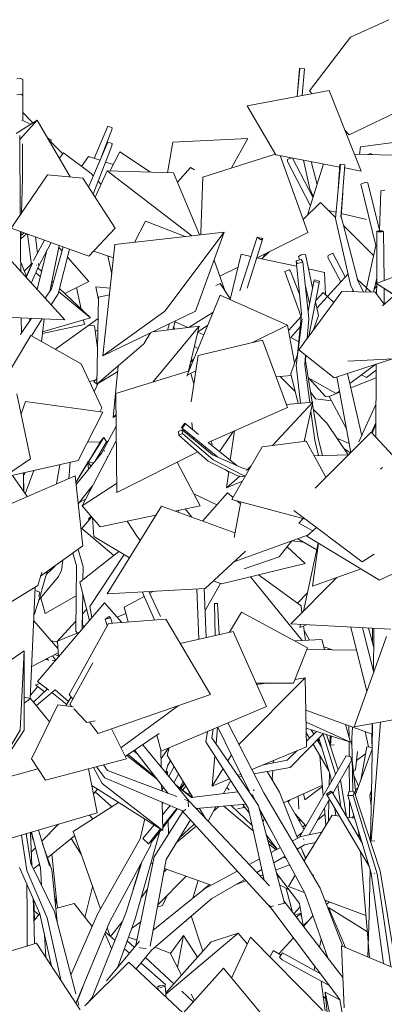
# Model space of a CAD drawing. Header units: millimetres. Extents: x 27350 to 76432, y -300 to 6935.
# Tile 27 of 43: x 70218 to 71152, y 3447 to 5968. Entities that reach past the tile are written whole.
import ezdxf

# ---------------------------------------------------------------- set-up
doc = ezdxf.new("R2010")
doc.units = ezdxf.units.MM
doc.header["$MEASUREMENT"] = 0
doc.layers.add('Nouveau_VRD _ Végétation.VRD', color=7, linetype='Continuous')

# ---------------------------------------------------------------- blocks, each defined once
blk = doc.blocks.new('Élément de coupe_71')
at = {"layer": 'Nouveau_VRD _ Végétation.VRD', "color": 7, "linetype": 'Continuous', "lineweight": 15}
for p, q in [((71026.9, 5459.5), (71039.7, 5597.7)), ((71032.7, 5522.4), (71038.6, 5597.4)), ((71038.6, 5597.4), (71039.7, 5597.7)), ((71039.7, 5597.7), (71051.3, 5596.7)), ((71040.5, 5462.7), (71051.3, 5596.7)), ((71092.1, 5547.2), (71101.9, 5551.6)), ((71130.1, 5390.6), (71092.1, 5547.2)), ((71101.9, 5551.6), (71109.8, 5550.9)), ((71140, 5429.7), (71109.8, 5550.9)), ((71041.5, 5464.2), (71045.5, 5524.4)), ((71139.9, 5427.7), (71143.4, 5530.6)), ((71143.4, 5530.6), (71153.2, 5531.9)), ((71065.7, 5289.2), (71026.9, 5459.5)), ((71083.9, 5300.3), (71041.5, 5464.2)), ((70461.7, 5392.5), (70741.9, 5424.4)), ((70589.8, 5222.5), (70741.9, 5424.4)), ((70668.1, 5222.5), (70741.9, 5424.4)), ((71132.6, 5292.8), (71133.3, 5426.6)), ((71138.4, 5427.7), (71133.3, 5426.6)), ((71133.3, 5426.6), (71136.8, 5425.4)), ((71136.8, 5425.4), (71145.4, 5425.3)), ((71146.9, 5427.5), (71138.4, 5427.7)), ((71145.4, 5425.3), (71150.4, 5426.3)), ((71150.4, 5426.3), (71146.9, 5427.5)), ((71151.4, 5300.2), (71150.4, 5426.3)), ((70430.8, 5107.3), (70461.7, 5392.5)), ((71008.1, 5364.6), (71020.3, 5370.2)), ((71051.8, 5309.7), (71020.3, 5370.2)), ((71106.3, 5282.2), (71130.1, 5390.6)), ((71339.8, 5374), (71132.4, 5292.8)), ((70939.5, 5354.3), (70926.1, 5351.3)), ((70926.1, 5351.3), (70929.8, 5344.3)), ((70939.6, 5216.3), (70926.1, 5351.3)), ((70929.8, 5344.3), (70943.2, 5347.3)), ((70932.6, 5362), (70938.8, 5366)), ((70934.6, 5353.2), (70932.6, 5362)), ((70938.8, 5366), (70949.9, 5366.9)), ((70943.2, 5347.3), (70939.5, 5354.3)), ((70958.7, 5203), (70943.2, 5347.3)), ((70968.2, 5282), (70949.9, 5366.9)), ((71007.8, 5359.8), (71008.1, 5364.6)), ((71040.5, 5297.1), (71007.8, 5359.8)), ((70897.4, 5323.4), (70908.2, 5328.3)), ((70938.8, 5207.9), (70897.4, 5323.4)), ((70908.2, 5328.3), (70911.4, 5324.8)), ((70934.7, 5265.4), (70911.4, 5324.8)), ((70956.7, 5222), (70971.4, 5298.3)), ((70959, 5158), (70986.2, 5299.2)), ((70972.9, 5302), (70971.4, 5298.3)), ((70971.4, 5298.3), (70984.7, 5295.4)), ((70986.2, 5299.2), (70972.9, 5302)), ((70984.7, 5295.4), (70986.2, 5299.2)), ((71006.6, 5259.6), (71059.2, 5317.9)), ((71118.9, 5270.5), (71083, 5303.7)), ((71098.9, 5271.1), (71083.9, 5300.3)), ((71124.4, 5270.4), (71132.7, 5306.6)), ((71222.7, 5301.4), (71147.4, 5236)), ((71043.4, 5272.6), (70933, 5122.8)), ((70960.5, 5241.9), (70949.4, 5289.8)), ((70976.6, 5249.3), (70995.6, 5270)), ((71022.7, 5244.4), (70995.6, 5270)), ((71043.4, 5272.6), (71128.6, 5270.3)), ((71073.8, 5271.8), (71065.7, 5289.2)), ((71071.5, 5271.8), (71070.3, 5274.1)), ((71103.8, 5270.9), (71106.1, 5281.4)), ((71151.9, 5239.9), (71128.6, 5270.3)), ((71178.7, 5263.1), (71132.4, 5292.8)), ((71178.8, 5263.2), (71132.4, 5292.8)), ((71132.5, 5265.2), (71132.6, 5292.6)), ((71151.8, 5240), (71151.5, 5280.5)), ((70415.7, 5035.5), (70419.6, 5257.8)), ((70419.6, 5257.8), (70447.8, 5263.7)), ((70647.2, 5058.5), (70731.5, 5263.3)), ((70731.5, 5263.3), (70904.1, 5186.4)), ((70983.6, 5210.8), (70976, 5246.2)), ((70979.6, 5229.6), (71006.1, 5259)), ((71132.4, 5265.2), (71132.5, 5266.2)), ((70430.8, 5107.3), (70589.8, 5222.5)), ((70430.8, 5107.3), (70668.1, 5222.5)), ((70956.2, 5226.9), (70958, 5228.9)), ((70906.7, 5172.7), (70938.9, 5208)), ((70926.6, 5082.9), (70941.5, 5202.1)), ((70930.1, 5110.7), (70939.6, 5216.3)), ((70954.1, 5151.4), (70958.7, 5203)), ((70969.7, 5172.6), (70983.6, 5210.8)), ((70557.8, 5169), (70678, 5183.9)), ((70558.7, 5040.4), (70678, 5183.9)), ((70596.9, 5173.8), (70601.8, 5190.3)), ((70650, 5068.7), (70678, 5183.9)), ((70814.6, 5141.9), (70904.1, 5186.4)), ((70922, 5089), (70904.1, 5186.4)), ((70912.2, 5154.8), (70936.5, 5181.8)), ((70970.6, 5173.8), (70970.4, 5174.4)), ((70536, 5138.8), (70552.6, 5166.5)), ((70674.7, 5108.7), (70840.4, 5148)), ((70904, 4975.2), (70840.4, 5148)), ((70933.1, 5143.9), (70912.2, 5154.8)), ((70415.7, 5035.5), (70536, 5138.8)), ((71023.9, 5051.6), (70933, 5122.8)), ((70674.7, 5108.7), (70657.3, 4990.1)), ((70912.8, 5061.3), (70930.4, 5114)), ((70948.1, 5084.5), (70950.3, 5109.2)), ((70950, 5094.6), (70950.8, 5108.8)), ((70967.3, 4988.7), (70950, 5094.6)), ((71023.9, 5051.6), (71170.8, 5099.6)), ((71319.6, 5107.3), (71059, 5093.7)), ((70415.7, 5035.5), (70468.8, 5067.6)), ((70457.2, 4950.1), (70470.3, 5082.4)), ((70463.7, 5011), (70651.6, 5069.2)), ((70647.2, 5058.5), (70669, 5069.3)), ((70937.5, 4986.3), (70926.6, 5082.9)), ((70960.9, 4988.2), (70948.1, 5084.5)), ((71063.6, 5036.9), (71130.2, 5086.3)), ((71106.7, 5052.4), (71131.4, 5070.9)), ((71130.1, 4899.5), (71131.5, 5086.7)), ((71131.5, 5085.9), (71131.2, 5086.6)), ((70646.5, 5055.5), (70647.2, 5058.5)), ((70664.1, 5035.9), (70655.9, 5062.8)), ((70874.9, 5054.2), (70913.8, 5057.4)), ((70931.4, 4985.8), (70912.8, 5061.3)), ((71029.2, 5011.4), (70957, 5051.6)), ((71066.4, 4860.3), (71030.5, 5053.7)), ((71094.2, 4902.9), (71057.8, 5062.6)), ((71106.7, 5052.4), (71093.8, 5059.2)), ((70663.8, 5036.7), (70664.2, 5036.8)), ((71029.2, 5011.4), (71037.2, 5017.3)), ((70245.5, 4844.3), (70210, 5010.7)), ((70466.3, 4757.6), (70463.7, 5011)), ((70221.1, 4958.8), (70232.4, 4991)), ((70232.4, 4991), (70430.9, 4963.4)), ((70700.9, 4886.1), (70904, 4975.2)), ((70865.2, 4878.3), (70969.2, 4988.9)), ((70901, 4983.4), (70969.2, 4988.9)), ((70946.6, 4888.2), (70969.2, 4988.9)), ((70982.4, 4895.9), (70968.1, 4983.8)), ((71087, 4887.1), (71130.7, 4983.5)), ((70367.3, 4839.8), (70430.9, 4963.4)), ((70457.2, 4950.1), (70464.2, 4956.3)), ((70457.2, 4950.1), (70464.2, 4953.4)), ((70973.7, 4892), (70964, 4965.4)), ((70633.7, 4918.2), (70624.4, 4913.9)), ((70641.1, 4934.9), (70632.5, 4924.2)), ((70632.5, 4924.2), (70633.9, 4922.8)), ((70634.7, 4909.2), (70633.7, 4918.2)), ((70712, 4854.5), (70633.7, 4918.2)), ((70633.9, 4922.8), (70642.4, 4933.5)), ((70725, 4848.7), (70633.9, 4922.8)), ((70642.4, 4933.5), (70641.1, 4934.9)), ((70676.2, 4906.3), (70641.1, 4934.9)), ((70660.6, 4919), (70658.8, 4937.3)), ((71119.4, 4911), (71130.4, 4935.9)), ((71120.8, 4909.5), (71130.3, 4931.9)), ((70624.4, 4913.9), (70625.4, 4904.9)), ((70625.4, 4904.9), (70634.7, 4909.2)), ((70701, 4838.1), (70625.4, 4904.9)), ((70713.2, 4841.1), (70634.7, 4909.2)), ((70663, 4894.4), (70662.5, 4899.6)), ((70757.5, 4840.2), (70768, 4915.5)), ((70948.6, 4888.4), (70947.9, 4894.3)), ((70983.8, 4852.2), (70973.7, 4892)), ((70974.9, 4769), (71118.3, 4912.1)), ((70994, 4852.4), (70982.4, 4895.9)), ((71303.5, 4712.9), (71118.3, 4912.1)), ((70377.4, 4724), (70464.9, 4890.1)), ((70682.9, 4878.2), (70686.7, 4879.8)), ((70691.9, 4870.8), (70695.6, 4872.6)), ((70773.9, 4826.9), (70701, 4886.1)), ((70711.2, 4880.5), (70708.5, 4889.4)), ((70709.2, 4879.5), (70711.2, 4880.5)), ((70761.5, 4739.6), (70839.3, 4875.1)), ((70952.3, 4888.8), (70839.3, 4875.1)), ((71002.7, 4796.8), (70952.3, 4888.8)), ((70066.5, 4722.3), (70245.5, 4844.3)), ((70466.3, 4757.6), (70674.1, 4861.9)), ((70791.6, 4819), (70712, 4854.5)), ((70791.7, 4801.4), (70713.2, 4841.1)), ((70972.5, 4851.9), (71060.2, 4854.1)), ((70174.2, 4795.8), (70367.3, 4839.8)), ((70680, 4724), (70621.2, 4835.3)), ((70775.8, 4800.8), (70701, 4838.1)), ((70799, 4817.9), (70791.6, 4819)), ((70798.6, 4814.5), (70810.4, 4824.9)), ((70805.9, 4816.9), (70802, 4817.5)), ((71144.2, 4819.2), (71142.1, 4817.3)), ((71144.2, 4819.2), (71147.6, 4822)), ((70162.7, 4715.5), (70359.6, 4800.1)), ((70236.6, 4747.3), (70199.2, 4801.5)), ((70379.9, 4620.9), (70359.6, 4800.1)), ((70747.8, 4770), (70753.6, 4811.9)), ((70747.8, 4770), (70781.9, 4799.9)), ((70795, 4797.9), (70775.8, 4800.8)), ((70796.5, 4800.6), (70791.7, 4801.4)), ((70377.4, 4724), (70466, 4780.5)), ((70747.8, 4770), (70788.5, 4786.6)), ((70750.6, 4757), (70685.9, 4684.8)), ((70750.6, 4757), (70764.6, 4744.9)), ((70950.4, 4689.1), (70761.5, 4739.6)), ((70423.9, 4669.8), (70377.4, 4724)), ((70442.2, 4498), (70580.9, 4722.9)), ((70580.9, 4722.9), (70769.4, 4654.5)), ((70615.5, 4710.3), (70680, 4724)), ((70767.1, 4642.3), (70784.3, 4733.5)), ((70774.8, 4736), (70783.4, 4728.6)), ((70423.9, 4669.8), (70566.8, 4700)), ((71095.3, 4580.2), (70920.4, 4711.7)), ((70933.5, 4679.1), (70944.1, 4690.8)), ((70968.7, 4659.5), (70933.5, 4679.1)), ((70978.2, 4668.2), (70953.7, 4645.8)), ((70766.9, 4580), (70957.8, 4649.5)), ((71140, 4533.5), (70953.7, 4645.8)), ((71140, 4533.5), (71373.6, 4645.8)), ((70271.1, 4543.3), (70379.9, 4620.9)), ((70882.7, 4592.7), (70915.4, 4634.1)), ((70949.5, 4575.7), (70903.1, 4618.5)), ((70967.7, 4518), (70983.7, 4627.7)), ((70692.8, 4512.3), (70796.6, 4607.2)), ((70793.2, 4562.7), (70882.7, 4592.7)), ((71095.3, 4580.2), (71126.6, 4600.1)), ((70734.9, 4524), (70949.5, 4575.7)), ((70264.3, 4519.6), (70274.1, 4553.8)), ((71029.4, 4539.7), (70912.7, 4421.5)), ((70967.7, 4518), (71092.6, 4562)), ((70089.6, 4412.7), (70264.3, 4519.6)), ((70734.9, 4524), (70713.7, 4531.4)), ((70442.2, 4498), (70692.8, 4512.3)), ((70485.5, 4464.4), (70536.4, 4491.8)), ((70562.8, 4431.4), (70531.4, 4503.1)), ((70578.6, 4440.5), (70549, 4504.1)), ((70551, 4499.7), (70560.4, 4504.8)), ((70676.7, 4382.1), (70672, 4511.1)), ((70695.3, 4386.4), (70690.7, 4512.2)), ((70263.7, 4274.3), (70434.8, 4475)), ((70479.8, 4425.1), (70434.8, 4475)), ((70496.1, 4426.4), (70485.5, 4464.4)), ((70716.8, 4473.4), (70723.1, 4473.6)), ((70719, 4391.8), (70716.8, 4473.4)), ((70723.1, 4473.6), (70724.7, 4473.7)), ((70728.8, 4394), (70724.7, 4473.7)), ((70446.9, 4440), (70436.6, 4433.8)), ((70450.8, 4436.5), (70446.9, 4440)), ((70755, 4400), (70786.2, 4451.1)), ((70786.2, 4451.1), (70955.4, 4360.5)), ((70445.1, 4422.5), (70344.8, 4240.7)), ((70436.6, 4433.8), (70450.8, 4436.5)), ((70441.5, 4416), (70436.6, 4433.8)), ((70445.1, 4422.5), (70591.8, 4433.6)), ((70454.7, 4423.2), (70450.8, 4436.5)), ((70706.4, 4240.7), (70591.8, 4433.6)), ((71168.8, 4407.7), (70912.7, 4421.5)), ((71107.6, 4248.3), (71066.5, 4413.2)), ((70628.8, 4371.3), (70764.7, 4402.2)), ((70850.2, 4209.9), (70764.7, 4402.2)), ((71075.2, 4158.1), (71158, 4388.7)), ((71125.2, 4297.3), (71096.1, 4411.6)), ((71125, 4361.1), (71111.8, 4410.8)), ((71121.6, 4374), (71121.7, 4410.3)), ((71124.2, 4303.9), (71125.5, 4392.3)), ((71125.5, 4392.3), (71125.7, 4410)), ((70676, 4382), (70676.6, 4382.7)), ((70022.5, 4210.1), (70229.3, 4352.2)), ((70218.5, 4149), (70229.3, 4352.2)), ((70229, 4149), (70229.3, 4352.2)), ((70919.1, 4269.3), (70955.4, 4360.5)), ((70405.4, 4321.7), (70345.9, 4214.6)), ((70292.1, 4252), (70263.7, 4274.3)), ((70779.2, 4112.6), (70949.4, 4282.9)), ((70823.6, 4269.8), (70919.1, 4269.3)), ((70825.2, 4266.2), (70851.3, 4269.7)), ((70923.2, 4279.4), (70949.4, 4282.9)), ((70953, 4106.9), (70949.4, 4282.9)), ((70253.3, 4221), (70288.5, 4254.8)), ((70260.4, 4212.4), (70308.9, 4252.4)), ((70338.5, 4215.4), (70300.4, 4245.4)), ((70342.8, 4222.8), (70308.9, 4252.4)), ((70353.7, 4228.6), (70344.8, 4240.7)), ((70418.5, 4140.5), (70706.4, 4240.7)), ((70229.1, 4233.9), (70245.6, 4230.5)), ((70229.1, 4218.7), (70245.6, 4230.5)), ((70294.4, 4170.8), (70245.6, 4230.5)), ((70315.5, 4213.8), (70247.9, 4075.7)), ((70315.5, 4213.8), (70355.2, 4209.2)), ((70336.2, 4211.4), (70349.5, 4234.3)), ((70350.6, 4209.7), (70345.9, 4214.6)), ((70477.1, 4104.2), (70624, 4212)), ((70390.1, 4168.6), (70356.5, 4203.6)), ((70580.6, 4095.8), (70850.2, 4209.9)), ((71075.2, 4158.1), (71338.4, 4204.8)), ((70390.1, 4168.6), (70411.3, 4173.3)), ((70418.5, 4140.5), (70396.7, 4170.1)), ((70843.1, 3988.7), (70750.7, 4167.8)), ((71118.4, 3865.3), (71142.1, 4169.9)), ((71120.1, 4032.3), (71122.1, 4166.4)), ((71120.6, 4113.9), (71120.8, 4166.2)), ((70115.7, 3977), (70218.5, 4149)), ((70115.7, 3977), (70229, 4149)), ((70491.5, 4075.7), (70452.7, 4152.4)), ((70488.4, 4081.8), (70574.9, 4140.4)), ((70580.6, 4095.8), (70569.4, 4136.7)), ((70694.9, 4119.4), (70698.9, 4145.9)), ((70710.5, 4129.5), (70713.6, 4152.1)), ((70720.9, 4114.3), (70724.8, 4156.8)), ((70805.2, 3995.1), (70725.3, 4157)), ((70651.7, 3967.5), (70533.1, 4112.1)), ((70803.5, 3950), (70694.9, 4119.4)), ((70829.6, 3956.5), (70710.5, 4129.5)), ((71120.6, 4113.9), (71121.3, 4113.9)), ((71121.3, 4113.9), (71120.6, 4113.9)), ((70570.6, 4023.1), (70492.1, 4084.4)), ((70567.4, 4027.1), (70495.4, 4086.6)), ((70520.4, 4087.5), (70509.6, 4096.2)), ((70598.3, 3987.5), (70512.2, 4098)), ((70751.1, 4070.5), (70760.5, 4085.8)), ((70812.4, 4048.2), (70953, 4106.9)), ((71078.2, 3984.5), (71121.1, 4100.6)), ((70283.4, 4021.2), (70247.9, 4075.7)), ((70283.4, 4021.2), (70491.5, 4075.7)), ((70442.7, 4046.4), (70432.1, 4060.1)), ((70711, 4005.8), (70718.1, 4083.3)), ((70141.6, 4016.3), (70264.3, 4050.6)), ((70435.7, 4027.2), (70414.9, 4055.6)), ((70620.5, 3979.1), (70442.7, 4046.4)), ((70711, 4005.8), (70738.9, 4050.8)), ((70776.7, 4033.2), (70784.7, 4036.6)), ((70636.9, 3942.1), (70435.7, 4027.2)), ((70659.9, 3976.8), (70617.8, 4008.9)), ((70657.7, 3976.5), (70618.1, 4008.6)), ((70711, 4005.8), (70755.7, 4024.5)), ((71116.9, 3865.5), (71120.1, 4032.3)), ((70776.8, 3991.5), (70657.7, 3976.5)), ((70807.1, 3995.3), (70803.2, 3994.8)), ((70823.8, 3964.9), (70813.2, 3984.7)), ((70817.5, 3996.6), (70816.7, 3996.5)), ((70817.2, 3994.2), (70817.5, 3996.6)), ((70817.5, 3996.6), (70819.5, 3995.9)), ((70987.7, 3744.7), (70843.1, 3988.7)), ((71015.3, 3992.7), (71003.9, 3985.4)), ((71003.9, 3985.4), (71006.9, 3983)), ((71113.8, 3799.4), (71003.9, 3985.4)), ((71006.9, 3983), (71018.3, 3990.3)), ((71018.3, 3990.3), (71015.3, 3992.7)), ((71095.9, 3859.1), (71018.3, 3990.3)), ((71061.9, 3993.1), (71058.8, 3982.3)), ((71075.2, 3992.6), (71061.9, 3993.1)), ((71072.1, 3981.8), (71075.2, 3992.6)), ((71141.9, 3789.3), (71075.2, 3992.6)), ((71078.3, 3983.1), (71078.2, 3984.5)), ((71115.1, 3982.4), (71119.4, 3995.3)), ((70649.5, 3968.2), (70640.2, 3971.7)), ((70650, 3952.8), (70649.5, 3968.2)), ((70858.3, 3751), (70651.7, 3967.5)), ((70797.2, 3959.8), (70670, 3948.4)), ((70814.8, 3978), (70815, 3979.9)), ((71058.8, 3982.3), (71072.1, 3981.8)), ((71118.7, 3783), (71058.8, 3982.3)), ((71134.1, 3781.5), (71072.1, 3981.8)), ((71118.6, 3955.7), (71115.1, 3982.4)), ((70861.6, 3694), (70632.8, 3943.8)), ((70636.9, 3942.1), (70643.6, 3946.2)), ((70844.3, 3765.6), (70803.5, 3950)), ((70896.4, 3706), (70829.6, 3956.5)), ((70949.1, 3730.1), (70830.9, 3951.6)), ((70871.7, 3875.1), (70833.6, 3941.6)), ((71087.9, 3872.6), (71086.3, 3891.1)), ((71118.4, 3865.3), (71127.5, 3865.8)), ((71110.9, 3607.1), (71090.9, 3838.2)), ((71113.2, 3676.2), (71115.5, 3793.8)), ((71150.3, 3551.9), (71118.7, 3783)), ((71125.8, 3781.5), (71126.1, 3781.3)), ((71126.1, 3781.3), (71127.2, 3782)), ((71179.3, 3562.1), (71141.9, 3789.3)), ((70967.6, 3778.5), (70969.8, 3779)), ((70971.7, 3771.7), (70969.8, 3779)), ((71168.6, 3544.4), (71134.1, 3781.5)), ((71046, 3595.2), (70987.7, 3744.7)), ((70880.3, 3702.4), (70896.4, 3706)), ((70896.4, 3706), (70892.4, 3704.8)), ((71045.6, 3516.3), (70894.8, 3712)), ((71007.3, 3566), (70949.1, 3730.1)), ((70859.6, 3696.6), (70858.7, 3700.8)), ((70859.6, 3696.6), (70868.1, 3699.1)), ((70862.1, 3697.1), (70859.6, 3696.6)), ((71038.5, 3459.7), (70861.6, 3694)), ((71109.7, 3568.5), (71113.2, 3676.2)), ((70149.1, 3570), (70260.6, 3604)), ((70372.8, 3432.8), (70260.6, 3604)), ((71224.2, 3520.5), (71042.2, 3596.8)), ((71048.9, 3438.6), (71042.2, 3596.8)), ((71114.5, 3566.5), (71111.2, 3604.4)), ((70883.7, 3567.8), (70891.6, 3578.8)), ((70890.6, 3561.1), (70883.7, 3567.8)), ((71012.2, 3494.5), (70890.6, 3561.1)), ((70988.7, 3525.7), (70891.6, 3578.8)), ((70580.5, 3362.8), (70739.6, 3539.6)), ((70886.9, 3362.8), (70739.6, 3539.6)), ((71150.6, 3551.3), (71150.3, 3551.9)), ((71051.3, 3386.2), (71038.5, 3459.7))]:
    blk.add_line(p, q, dxfattribs=at)
blk = doc.blocks.new('Élément de coupe_72')
at = {"layer": 'Nouveau_VRD _ Végétation.VRD', "color": 7, "linetype": 'Continuous', "lineweight": 15}
for p, q in [((70210.5, 5776.2), (70220.3, 5777.6)), ((70220.3, 5777.6), (70225.7, 5774.6)), ((70225.3, 5710.2), (70225.7, 5774.6)), ((71010.5, 5787.3), (70800.9, 5748.2)), ((71092.7, 5580.7), (71010.5, 5787.3)), ((70873.9, 5622.4), (70800.9, 5748.2)), ((70208.2, 5676.6), (70262.7, 5711.1)), ((70217.6, 5661.4), (70262.7, 5711.1)), ((70223.3, 5711), (70246.1, 5700.6)), ((70347, 5565.9), (70262.7, 5711.1)), ((70219.1, 5468.8), (70217.6, 5672)), ((70224.5, 5560.6), (70225, 5650.6)), ((70394.4, 5539.3), (70443.4, 5655.2)), ((70443.4, 5655.2), (70454.6, 5651.4)), ((70454.6, 5651.4), (70454.1, 5645.7)), ((70406, 5521.5), (70454.1, 5645.7)), ((71038.1, 5591.1), (70873.9, 5622.4)), ((70195.9, 5434.6), (70288.8, 5571.5)), ((70379.1, 5562.8), (70288.8, 5571.5)), ((70410.8, 5514), (70442.2, 5581.1)), ((70612.1, 5576), (70442.2, 5581.1)), ((70659.2, 5415), (70442.2, 5581.1)), ((70612.1, 5576), (70678.1, 5417.1)), ((71092.7, 5580.7), (71050.6, 5588.7)), ((70222.5, 5473.7), (70224.5, 5560.6)), ((70462.6, 5434.6), (70379.1, 5562.8)), ((70511.6, 5398.2), (70540, 5452.2)), ((70641.8, 5413), (70540, 5452.2)), ((70395.1, 5363.1), (70195.9, 5434.6)), ((70219.9, 5372.8), (70219.4, 5426.2)), ((70219.6, 5406.4), (70235.2, 5420.5)), ((70220.9, 5407.9), (70221.3, 5425.5)), ((70221.1, 5416.3), (70229.9, 5422.4)), ((70395.1, 5363.1), (70462.6, 5434.6)), ((70219.6, 5408.6), (70220.9, 5407.9)), ((70220.9, 5407.9), (70219.6, 5407)), ((70247.7, 5340.5), (70237.7, 5419.6)), ((70253.2, 5351.4), (70280.9, 5404.1)), ((70263, 5370), (70258.3, 5412.2)), ((70265.1, 5334.7), (70298.3, 5397.8)), ((70781.7, 5273.9), (70826.2, 5411.2)), ((70800.6, 5281.1), (70841, 5407.8)), ((70841, 5407.8), (70826.2, 5411.2)), ((70826.2, 5411.2), (70836.1, 5404.4)), ((70836.1, 5404.4), (70841, 5407.8)), ((70333.2, 5199.7), (70159, 5390.9)), ((70220.4, 5323.5), (70219.9, 5372.8)), ((70262.1, 5277.8), (70286.3, 5374.9)), ((70294.7, 5272.6), (70318.5, 5390.6)), ((70299, 5278.9), (70329, 5386.8)), ((70316, 5266.3), (70345.6, 5380.8)), ((70326.1, 5376.3), (70317.5, 5385.9)), ((70458.1, 5358.9), (70406.9, 5375.5)), ((70234.9, 5311.2), (70220.2, 5347.3)), ((70233.9, 5308.6), (70250.5, 5345.3)), ((70249.4, 5344.2), (70249.6, 5344.6)), ((70395.1, 5298.4), (70340.3, 5360.2)), ((70743.4, 5274.9), (70715.7, 5352.8)), ((70757.5, 5251.7), (70785.1, 5367.8)), ((70810.3, 5362.3), (70785.1, 5367.8)), ((70927.5, 5336.9), (70825.4, 5359)), ((70229.4, 5324.5), (70247.4, 5342.5)), ((70233.8, 5308.8), (70247.7, 5340.5)), ((70247.2, 5294.1), (70266.5, 5337.9)), ((70249.4, 5344.2), (70249.6, 5344.1)), ((70249.5, 5344), (70249.4, 5344.2)), ((70270.4, 5311.1), (70258.9, 5320.6)), ((70260.1, 5340.1), (70260.8, 5339.8)), ((70260.8, 5339.8), (70260.9, 5339.6)), ((70264.4, 5333.2), (70273.7, 5324.3)), ((70266.5, 5337.9), (70265.8, 5343.8)), ((70998.9, 5321.4), (70957.8, 5330.3)), ((71001.2, 5264.7), (70998.9, 5321.4)), ((70300.1, 5299.2), (70303.7, 5295.7)), ((70333.1, 5267.7), (70395.1, 5298.4)), ((70282.8, 5255.1), (70299, 5278.9)), ((70300.9, 5285.8), (70297.9, 5288.4)), ((70398.9, 5204.8), (70317.5, 5272.2)), ((70319.6, 5280.5), (70398.9, 5204.8)), ((70449.6, 5280.6), (70412.8, 5284.7)), ((70419.4, 5250.8), (70412.8, 5284.7)), ((70731.5, 5293.2), (70720.4, 5288.2)), ((70757.8, 5252.8), (70731.5, 5293.2)), ((70298.1, 5238.2), (70316, 5266.3)), ((70652.1, 5180.7), (70713.1, 5218.5)), ((70148.1, 5208.5), (70333.2, 5199.7)), ((70219.7, 5162.4), (70247.8, 5203.8)), ((70222.2, 5166.1), (70221.8, 5205)), ((70243.2, 5196.9), (70244.3, 5203.9)), ((70247.8, 5158.7), (70275.5, 5202.4)), ((70273.2, 5144.5), (70280.4, 5201.4)), ((70276.3, 5168.8), (70398.9, 5204.8)), ((70280.4, 5201.4), (70280.5, 5202.2)), ((70610.4, 5175.5), (70617.2, 5197.8)), ((70648.7, 5180.3), (70616.3, 5195.1)), ((70223.8, 5168.4), (70222.2, 5168.9)), ((70613.6, 5175.9), (70612.8, 5183.3)), ((70689.6, 5161.6), (70674.3, 5168.6)), ((70674.4, 5169), (70699.3, 5185)), ((70136.6, 4977.2), (70246.4, 5159.5)), ((70375.4, 5087.4), (70246.4, 5159.5)), ((70675.3, 5126.9), (70665.3, 5131.8)), ((70427.9, 4974.5), (70375.4, 5087.4)), ((70923.8, 5016.7), (70885.6, 5055)), ((71001.1, 5003.5), (70958.3, 5050.9)), ((71131.2, 5051.4), (71066.2, 5025.8)), ((70975.9, 4997.4), (70964.1, 5013.5)), ((71017, 4992.4), (70975.9, 4997.4)), ((71011.4, 5003), (71001.1, 5003.5)), ((71037.7, 5014.6), (71010.8, 5004)), ((71055.1, 4920.8), (71010.8, 5004)), ((70422.9, 4964.5), (70427.9, 4974.5)), ((71005.2, 4935), (70970.3, 4970)), ((70427.8, 4859.5), (70464.5, 4927.7)), ((71059.2, 4854.1), (71005.2, 4935)), ((70393.9, 4836.6), (70426.9, 4891.1)), ((70394.4, 4836.5), (70433.2, 4898.7)), ((70426.9, 4891.1), (70433.2, 4898.7)), ((70433.2, 4898.7), (70439.9, 4887.8)), ((70729.4, 4863), (70765.7, 4914.5)), ((71062.1, 4883.3), (71030.5, 4897)), ((70411.6, 4839.4), (70439.9, 4887.8)), ((70434, 4865.3), (70435.1, 4865.6)), ((71065.3, 4859.2), (71048.4, 4870.2)), ((70362.1, 4777.9), (70427.8, 4859.5)), ((70433.8, 4863.6), (70434, 4865.3)), ((70434, 4865.3), (70435, 4863.4)), ((70441.9, 4849.6), (70442.7, 4848)), ((70720.7, 4850.6), (70721.4, 4851.6)), ((70312, 4779.7), (70320.2, 4829)), ((70343.3, 4793.1), (70347.2, 4835.2)), ((70361.4, 4783.5), (70392.6, 4833.5)), ((70371.3, 4799.4), (70392.5, 4834.3)), ((70393.9, 4817.4), (70392.3, 4837)), ((70406.5, 4833.1), (70392.3, 4837)), ((70400.1, 4825.1), (70392.3, 4837)), ((70753.4, 4810.2), (70744.7, 4816.4)), ((70227.6, 4760.3), (70227, 4807.8)), ((70227.1, 4806.2), (70230.2, 4804)), ((70230.2, 4804), (70227.1, 4803.2)), ((70228, 4759.6), (70227.2, 4803.2)), ((70230.2, 4804), (70230.8, 4808.7)), ((70367.7, 4728.8), (70403.8, 4774.1)), ((70398.3, 4763.7), (70398, 4766.9)), ((70788, 4785.8), (70787.4, 4786.2)), ((70723.2, 4726.5), (70664, 4754.2)), ((70408, 4645.5), (70404.1, 4692.9)), ((70624.2, 4707.2), (70624.3, 4712.2)), ((70518.4, 4645.5), (70492.8, 4684.4)), ((70499.1, 4590.3), (70408, 4645.5)), ((70526.7, 4635), (70518.4, 4645.5)), ((70979.2, 4611.4), (70930.3, 4639.5)), ((70945.5, 4630.8), (70915.3, 4634)), ((70372.2, 4528.3), (70472.1, 4606.7)), ((70397.7, 4466.1), (70485.2, 4598.7)), ((70286, 4548.6), (70307.6, 4568)), ((70302.3, 4563.3), (70302.9, 4566)), ((70307.6, 4568), (70307.9, 4569.5)), ((70324.5, 4558.9), (70328.2, 4584)), ((70266.9, 4482.1), (70316.9, 4542.5)), ((70274.8, 4508.8), (70287.9, 4555.3)), ((70324.5, 4558.9), (70316.9, 4542.5)), ((70941.3, 4378.6), (70809.3, 4541.9)), ((70938.7, 4467.9), (70830.1, 4547)), ((70244.8, 4230.6), (70257.5, 4515.4)), ((70396.6, 4430.3), (70372.2, 4528.3)), ((70692.8, 4455.7), (70732.1, 4525)), ((70254.4, 4444.6), (70269.5, 4489.9)), ((70257.1, 4506.7), (70269.5, 4502.5)), ((70269.5, 4502.5), (70266.6, 4491.2)), ((70269.5, 4489.9), (70274.1, 4506.5)), ((70402.8, 4437.4), (70397.7, 4466.1)), ((70938.7, 4467.9), (70941, 4450.1)), ((70467.3, 4439), (70490, 4448.2)), ((70315.8, 4358), (70253.7, 4428.9)), ((70945.3, 4416.1), (70950, 4379.1)), ((70314.4, 4377.2), (70370.8, 4400)), ((70946.8, 4404.4), (70960.1, 4379.7)), ((70317.3, 4337.2), (70314.4, 4377.2)), ((70991.7, 4381.5), (70923.5, 4377.6)), ((70999, 4355.5), (70991.7, 4381.5)), ((70248.5, 4312.4), (70316.6, 4347)), ((71081.2, 4354.4), (70953.7, 4356.1)), ((70277, 4289.9), (70276.4, 4289.8)), ((70276.7, 4289.6), (70276.4, 4289.8)), ((70276.7, 4289.6), (70276.4, 4289.8)), ((70270.5, 4269), (70258.5, 4265.7)), ((70281, 4247.7), (70258.5, 4265.7)), ((71120.7, 4139), (70951.1, 4200.4)), ((71065.8, 4118.5), (70951.7, 4169.6)), ((71065.8, 4118.5), (71053.1, 4163.5)), ((70910.8, 4054), (70996.4, 4140.4)), ((71065.8, 4118.5), (70952, 4154.5)), ((70952.7, 4120.9), (70978.3, 4146.2)), ((70580.4, 4054.5), (70579.3, 4100.8)), ((70579.9, 4076.6), (70598.7, 4103.4)), ((70595.8, 4085), (70600.7, 4104.3)), ((70661.4, 3977), (70595.8, 4085)), ((70903.4, 4072.2), (70928, 4096.5)), ((70596.1, 4057.8), (70604.6, 4070.4)), ((70842.3, 4060.7), (70903.4, 4072.2)), ((70934.7, 3875.4), (71054.1, 4083.6)), ((71020.2, 3987.2), (71068.5, 4071.5)), ((71054.1, 4083.6), (71066.4, 4081.1)), ((71066.4, 4081.1), (71068.5, 4071.5)), ((70415.8, 3937.4), (70394.1, 4050.2)), ((70429.2, 4012.4), (70406.6, 4053.5)), ((70592.4, 4039.9), (70596.1, 4057.8)), ((70612.9, 4014.8), (70625, 4037)), ((70818.1, 4037.2), (70910.8, 4054)), ((70584.4, 3892.8), (70429.2, 4012.4)), ((70581.9, 3993.7), (70581.5, 4009)), ((70627.8, 4001.3), (70636.4, 4018.1)), ((70739.7, 3986.8), (70758.4, 4020.3)), ((70778.9, 4030.1), (70787.2, 4031.6)), ((70584.4, 3892.8), (70402.3, 4007.4)), ((70582.6, 3993.4), (70585, 4004.6)), ((70598.2, 3987.6), (70598.2, 3987.6)), ((70635.2, 3995.6), (70643.8, 4006)), ((70649.3, 3984.8), (70653.5, 3990)), ((70650, 3984.4), (70653.8, 3989.4)), ((71119.1, 3984.4), (71115.8, 3984.6)), ((70584.4, 3892.8), (70582.6, 3965.1)), ((70582.8, 3959.1), (70585.4, 3963.9)), ((70659, 3977.5), (70660.1, 3979.2)), ((70959.7, 3881.7), (71011.6, 3972.3)), ((70177.6, 3867.4), (70415.8, 3937.4)), ((70562, 3824.9), (70635.6, 3940.7)), ((70583.4, 3932.8), (70602.9, 3956.5)), ((70584.1, 3903.3), (70620.7, 3949)), ((70584.2, 3899.3), (70622.1, 3948.3)), ((70671.9, 3946.3), (70673.4, 3948.7)), ((70694.2, 3923), (70678.3, 3949.1)), ((70700.3, 3916.5), (70720.7, 3952.9)), ((70714.4, 3941.7), (70728.4, 3953.6)), ((70816.4, 3891.4), (70740.8, 3954.7)), ((70759.6, 3956.4), (70813.3, 3905.5)), ((70526.6, 3870.9), (70538.2, 3921.9)), ((70592.7, 3818), (70655.2, 3919.3)), ((70626.5, 3872.8), (70665, 3908.7)), ((70687.6, 3929.9), (70689.1, 3931.3)), ((70693.4, 3923.8), (70693.6, 3924)), ((70946.4, 3814.4), (71018.8, 3932)), ((71036.9, 3929.5), (71018.8, 3932)), ((71076.4, 3924), (71055.8, 3926.9)), ((70246.5, 3807.8), (70233.9, 3883.9)), ((70234.8, 3878.5), (70234.8, 3884.2)), ((70248.9, 3802.9), (70245.7, 3887.4)), ((70252.6, 3868.2), (70246.7, 3887.7)), ((70271, 3797.2), (70247.5, 3887.9)), ((70293.7, 3801.5), (70265.6, 3893.2)), ((70513.3, 3666), (70576.7, 3889.6)), ((70532.9, 3871.6), (70562, 3906.9)), ((70547.9, 3858), (70578.6, 3896.4)), ((70554.9, 3861.4), (70580.9, 3895)), ((70618.9, 3860.5), (70669.6, 3903.6)), ((70937.8, 3877.1), (70992, 3888.5)), ((70235.8, 3790), (70222.6, 3880.6)), ((70299.9, 3791.5), (70276.4, 3857.9)), ((70416.8, 3678.2), (70526.6, 3870.9)), ((70532.9, 3871.6), (70547.9, 3858)), ((70547.9, 3858), (70548.9, 3858.4)), ((70553.2, 3853.1), (70555.9, 3866.2)), ((70853.3, 3867.6), (70877.7, 3844.4)), ((70874.6, 3842.7), (70855.7, 3858.5)), ((70916.2, 3865.3), (70937.8, 3877.1)), ((70944.4, 3870.7), (70945.6, 3870.5)), ((70945.6, 3870.5), (70945.9, 3869.4)), ((70948, 3855.3), (70975.5, 3861.7)), ((70448.7, 3659.6), (70553.2, 3853.1)), ((70861.8, 3835.7), (70885.7, 3848.8)), ((70928.7, 3844.2), (70948, 3855.3)), ((70307.1, 3684.5), (70246.5, 3807.8)), ((70490.2, 3683.3), (70530.6, 3811.4)), ((70515.5, 3598.4), (70562, 3824.9)), ((70551.7, 3595.8), (70592.7, 3818)), ((70556.1, 3807.1), (70558.9, 3809.6)), ((70556.1, 3807.1), (70558.8, 3809.4)), ((70558.2, 3806.3), (70556.1, 3807.1)), ((70806.2, 3805.5), (70832.3, 3819.7)), ((70868.7, 3809.8), (70897.7, 3826.4)), ((70900.6, 3820.9), (70895.5, 3825.2)), ((70897.1, 3826.1), (70898.6, 3824.6)), ((70269.3, 3678.8), (70217.5, 3797.6)), ((70288.4, 3669), (70235.8, 3790)), ((70273.7, 3752.3), (70271, 3797.2)), ((70313.6, 3659.3), (70299.9, 3791.5)), ((70508.8, 3742.2), (70527.8, 3806.1)), ((70708.4, 3752.3), (70588.5, 3795.4)), ((70691.2, 3742.9), (70775, 3788.5)), ((70825.7, 3785.1), (70838.4, 3792.4)), ((70873.7, 3791), (70909.5, 3804.3)), ((70709.9, 3718.6), (70794.6, 3767.2)), ((70768.5, 3752.3), (70798.2, 3763.2)), ((70834, 3776.4), (70841.3, 3779.1)), ((70906.3, 3749.2), (70923.7, 3777.6)), ((70236.6, 3680.4), (70235.9, 3755.3)), ((70559.4, 3637.6), (70691.2, 3742.9)), ((70947, 3734), (70906.3, 3749.2)), ((70253.8, 3674.5), (70252.1, 3718.2)), ((70555.4, 3586), (70709.9, 3718.6)), ((71105, 3675), (70999.5, 3714.4)), ((70361.3, 3474.5), (70307.1, 3684.5)), ((70401.9, 3460.4), (70490.2, 3683.3)), ((71008.4, 3691.6), (71009.1, 3694.9)), ((71108.7, 3633), (71009.1, 3694.9)), ((71052.5, 3592.4), (71009.1, 3694.9)), ((70236.8, 3596.7), (70236.6, 3680.4)), ((70256, 3602.6), (70253.8, 3674.5)), ((70299.5, 3544.6), (70269.3, 3678.8)), ((70324.3, 3506.8), (70288.4, 3669)), ((70349.1, 3521.7), (70416.8, 3678.2)), ((70361.8, 3449.7), (70448.7, 3659.6)), ((70469.6, 3543.5), (70513.3, 3666)), ((70944.9, 3646.9), (70969, 3673.9)), ((70461.6, 3611.2), (70437.4, 3632.3)), ((70284.8, 3567.1), (70281.3, 3625.4)), ((70453.3, 3590.2), (70436.2, 3629.3)), ((70439.8, 3507.8), (70524.6, 3609.3)), ((70511.4, 3593.5), (70493.4, 3610.2)), ((70518.1, 3611.4), (70496.7, 3619.6)), ((70592.1, 3476.8), (70708.4, 3607.5)), ((70592.5, 3473.2), (70777.4, 3629.7)), ((70708.4, 3607.5), (70777.4, 3629.7)), ((70760.8, 3514.1), (70809.6, 3619.6)), ((70801.2, 3601.4), (70777.4, 3629.7)), ((70994.6, 3431.5), (70809.6, 3619.6)), ((70882.1, 3576.4), (70919.1, 3617.9)), ((70985.9, 3593.8), (70990.4, 3613.6)), ((70499, 3578.6), (70486.1, 3589.8)), ((70516.5, 3537.8), (70555.4, 3586)), ((70523.9, 3593), (70525.9, 3591.9)), ((70525.9, 3591.9), (70541.6, 3589.9)), ((70603.7, 3578.5), (70564.3, 3593.7)), ((70859.2, 3569.2), (70867.6, 3585.2)), ((70887.5, 3573.2), (70867.6, 3585.2)), ((70384.8, 3443.4), (70497.7, 3555.5)), ((70636.4, 3425), (70497.7, 3555.5)), ((70612.7, 3500), (70540.1, 3567)), ((70603.7, 3578.5), (70632.4, 3522.1)), ((70472.3, 3546.7), (70471.4, 3548.6)), ((70591, 3498.5), (70528.6, 3552.8)), ((70972.3, 3534.7), (70974.5, 3544.5)), ((71000.5, 3430.9), (70990, 3506.7)), ((70365.9, 3456.7), (70379.1, 3491.4)), ((70583.1, 3496.7), (70571.8, 3493.4)), ((70571.8, 3493.4), (70579.3, 3490.5)), ((70572.6, 3485), (70571.8, 3493.4)), ((70579.3, 3490.5), (70590.6, 3493.8)), ((70590.6, 3493.8), (70583.1, 3496.7)), ((70589.3, 3494.3), (70591, 3498.5)), ((70593.1, 3465.7), (70590.6, 3493.8)), ((70662.5, 3454), (70633, 3481.3)), ((70368.9, 3445.1), (70365.5, 3458.5)), ((70391.1, 3449.6), (70403.6, 3464.5)), ((70657.5, 3472.9), (70665.4, 3457.2)), ((71002.6, 3461.7), (70995.3, 3468.4)), ((71009.2, 3390.7), (71001, 3478.6)), ((71038.6, 3458.9), (71001, 3478.6)), ((71016.7, 3401.3), (71001, 3478.6))]:
    blk.add_line(p, q, dxfattribs=at)
blk = doc.blocks.new('Élément de coupe_73')
at = {"layer": 'Nouveau_VRD _ Végétation.VRD', "color": 7, "linetype": 'Continuous', "lineweight": 15}
for p, q in [((70210.5, 5816.7), (70220.3, 5818.1)), ((70220.3, 5818.1), (70225.7, 5815.1)), ((70225.4, 5774.8), (70225.7, 5815.1)), ((70251.4, 5704), (70225.4, 5731)), ((70408.6, 5613.3), (70443.4, 5695.7)), ((70427.7, 5618.2), (70454.1, 5686.2)), ((70443.4, 5695.7), (70454.6, 5691.9)), ((70454.6, 5691.9), (70454.1, 5686.2)), ((70289.1, 5665.7), (70298.4, 5660.4)), ((70327.8, 5624.8), (70290.2, 5663.7)), ((70297.2, 5656.5), (70298.4, 5660.4)), ((70376.3, 5592.8), (70393.9, 5618.1)), ((70423.6, 5608.4), (70393.9, 5618.1)), ((70457.7, 5597.3), (70437.8, 5603.8)), ((70317.6, 5386.5), (70318.8, 5390.5)), ((70395.5, 5186.6), (70409.4, 5184.3)), ((70417.3, 5128), (70409.4, 5184.3)), ((70418.1, 5170.7), (70410.9, 5173.5)), ((70396.6, 5041.9), (70411.2, 5045)), ((70599.7, 4030.9), (70613.4, 4056.1)), ((70629.2, 4000.2), (70639.5, 4013)), ((70630.3, 3999.4), (70640.1, 4012.1)), ((70453.7, 3953), (70411.1, 3991.4)), ((70375.8, 3829.7), (70349.5, 3871.7)), ((70313.6, 3699.8), (70299.9, 3831.8)), ((70270.4, 3799.5), (70267.4, 3805.6)), ((70688.7, 3741), (70703.8, 3753.9)), ((70255.4, 3662.9), (70253.8, 3714.3)), ((70307.1, 3725), (70306.7, 3725.8)), ((70315.1, 3694), (70307.1, 3725)), ((70266.6, 3676.8), (70254.6, 3686.8))]:
    blk.add_line(p, q, dxfattribs=at)
blk = doc.blocks.new('Élément de coupe_74')
at = {"layer": 'Nouveau_VRD _ Végétation.VRD', "color": 7, "linetype": 'Continuous', "lineweight": 15}
for p, q in [((70944.7, 4453.9), (70982.8, 4628.3)), ((70935.5, 4411.9), (70937.3, 4420.2)), ((70935.5, 4411.9), (70953, 4419.3)), ((71099.3, 4279.5), (71099.7, 4279.8)), ((71101.1, 4274.2), (71099.3, 4279.5))]:
    blk.add_line(p, q, dxfattribs=at)
blk = doc.blocks.new('Élément de coupe_76')
at = {"layer": 'Nouveau_VRD _ Végétation.VRD', "color": 7, "linetype": 'Continuous', "lineweight": 15}
for p, q in [((71065.8, 5923.4), (71163.5, 5968.4)), ((71065.8, 5923.4), (70960.3, 5786)), ((70929, 5772.1), (70934.6, 5843)), ((70929.1, 5772.1), (70935.6, 5843.3)), ((70934.6, 5843), (70935.6, 5843.3)), ((70935.6, 5843.3), (70947.2, 5842.3)), ((70941.8, 5774.5), (70947.2, 5842.3)), ((70966.5, 5779.1), (70960.3, 5786)), ((71061.8, 5673.6), (71297, 5786)), ((71061.8, 5673.6), (71050.9, 5685.7)), ((71054, 5678), (71054, 5682.3)), ((70596.6, 5576.5), (70610.3, 5655)), ((70610.3, 5655), (70802.7, 5664.4)), ((70760.6, 5588.7), (70802.7, 5664.4)), ((71091.5, 5643), (71256.4, 5664.6)), ((70329.8, 5627.5), (70319.4, 5613.5)), ((70329.8, 5627.5), (70400.5, 5574.7)), ((70449.1, 5580.9), (70474.6, 5629.8)), ((70474.6, 5629.8), (70553.1, 5577.8)), ((70687.4, 5565.4), (70872.8, 5624.3)), ((71075.5, 5623.9), (71172.9, 5621.5)), ((71088.5, 5623.6), (71091.5, 5643)), ((71110.6, 5623), (71116.7, 5625.8)), ((71116.7, 5625.8), (71121.5, 5623.1)), ((70956.4, 5423.1), (70885, 5620.3)), ((70903.8, 5605.4), (70904.1, 5610.3)), ((70962.7, 5492.2), (70903.8, 5605.4)), ((70904.1, 5610.3), (70914, 5614.8)), ((70969.4, 5513.8), (70917.2, 5614.2)), ((70961.7, 5534.9), (70944.8, 5608.9)), ((70996, 5599.2), (70955.1, 5467.6)), ((70979.7, 5546.7), (70964.6, 5605.2)), ((70406.6, 5568), (70400.5, 5574.7)), ((70621.9, 5552.6), (70655.5, 5590)), ((70655.5, 5590), (70666, 5584.1)), ((70426.1, 5546.6), (70418.8, 5554.6)), ((70687.4, 5565.4), (70682, 5423.1)), ((70970.2, 5516.4), (70961.7, 5534.9)), ((70944.1, 5457.1), (70988.9, 5500)), ((71027.1, 5461.8), (70988.9, 5500)), ((71009.1, 5479.8), (71028.4, 5475.2)), ((71042, 5472), (71106.1, 5456.8)), ((70682.2, 5417.6), (70682, 5423.1)), ((70825.9, 5358.9), (70956.4, 5423.1)), ((71124.4, 5364.8), (71047.3, 5441.7)), ((71139.7, 5431), (71140, 5431.1)), ((70325.8, 5376.5), (70326.2, 5376.7)), ((70838.5, 5356.2), (70857.7, 5374.6)), ((70453.5, 5316.8), (70443.9, 5363.5)), ((70842.1, 5359.7), (70845.7, 5368.7)), ((70844.1, 5361.6), (70846.6, 5369.1)), ((70730.3, 5311.9), (70777.3, 5335)), ((71129.5, 5292.5), (71132.6, 5294.3)), ((70375.4, 5227.2), (70363.3, 5282.6)), ((71132.6, 5284.6), (71126.4, 5279)), ((71127.8, 5285.2), (71132.6, 5286.2)), ((70309.2, 5124.4), (70418.6, 5203.3)), ((70383.9, 5188.2), (70381.4, 5199.6)), ((70275.8, 5165.1), (70383.9, 5188.2)), ((70655.6, 5091.6), (70663.3, 5097.7)), ((70656, 5093.4), (70664.6, 5100.7)), ((70655.6, 5078.9), (70652.8, 5080.1)), ((70655, 5084.6), (70654.1, 5085.6)), ((70657.2, 5082.8), (70654.1, 5085.4)), ((70408.1, 5041.9), (70416, 5049.9)), ((70466.4, 5066.1), (70468.6, 5064.9)), ((70415.7, 5035.5), (70408.1, 5041.9)), ((70408.7, 5015.8), (70419.1, 5037.5)), ((70417.5, 5034.1), (70415.8, 5035.5)), ((70391.5, 4886.9), (70424.9, 4887.7)), ((70439.8, 4888.1), (70443.2, 4888.1)), ((70231.5, 4754.6), (70254, 4813.9)), ((70370.6, 4732.5), (70386, 4740.4)), ((70394.5, 4762.5), (70398, 4763.1)), ((70658.6, 4694.7), (70641.6, 4715.9)), ((70402.2, 4695.1), (70376.9, 4665.9)), ((70400.5, 4697.1), (70393.9, 4690.3)), ((70396.1, 4688), (70393.9, 4690.3)), ((70459.2, 4596.6), (70376.9, 4665.9)), ((70363.1, 4569.8), (70354, 4602.4)), ((70380.4, 4567.8), (70367.4, 4611.9)), ((70361.8, 4403), (70363.1, 4569.8)), ((70379.9, 4534.4), (70380.4, 4567.8)), ((70282.7, 4447.7), (70271.5, 4487.7)), ((70282.7, 4447.7), (70362.5, 4493.3)), ((70378.2, 4408.8), (70379.4, 4499.3)), ((70954.9, 4500.6), (70929.6, 4474.5)), ((70378.7, 4419.2), (70378.8, 4448.2)), ((70378.8, 4447.1), (70389.6, 4458.7)), ((70312, 4375), (70362, 4429)), ((70382.9, 4414.1), (70378.7, 4419.2)), ((70365.8, 4397.9), (70361.8, 4403)), ((70314.6, 4374.4), (70298.2, 4378.1)), ((71019.7, 4355.3), (70997, 4362.6)), ((70310.2, 4328.9), (70302, 4339.6)), ((70317.1, 4339.1), (70308, 4342.6)), ((71017.2, 4355.3), (71017.2, 4356.1)), ((71078.6, 4354.5), (71081, 4355.1)), ((71079.2, 4354.5), (71079.2, 4354.6)), ((70282.7, 4329.8), (70290.4, 4329.2)), ((70291.7, 4327.4), (70288, 4332.5)), ((70300.5, 4328.4), (70309.2, 4327.7)), ((70245.2, 4238.7), (70264.5, 4260.9)), ((71061.7, 4133), (71061.5, 4160.4)), ((70960.4, 4128.5), (70952.3, 4142.4)), ((70971.4, 4139.4), (70964.8, 4150.5)), ((71027.2, 4036.6), (70995.4, 4139.4)), ((71033.6, 4047.9), (71004, 4138)), ((71012.8, 4111.2), (71013.3, 4135.1)), ((71068.5, 4114.1), (71070.4, 4157.2)), ((71009.8, 4045.1), (70969.5, 4113.2)), ((70991.8, 4104.7), (70980.3, 4124.2)), ((70983.8, 4118.3), (70983.1, 4127)), ((71014.7, 4028.7), (70984.7, 4128.6)), ((71014.3, 4111), (71016.2, 4134.2)), ((71014.3, 4111), (71023.5, 4111.5)), ((71062.1, 4082), (71061.8, 4119.7)), ((71066.6, 4114), (71068.5, 4114.1)), ((71071.7, 3992.7), (71068.9, 4123.4)), ((71091.8, 4021.5), (71107.4, 4106.9)), ((71107.4, 4106.9), (71115.8, 4106.1)), ((71115.8, 4106.1), (71121.2, 4104.8)), ((70995.7, 3981.8), (70986.8, 4083.9)), ((71062.7, 3993), (71062.2, 4060.5)), ((71079.5, 3988.1), (71070, 4072.1)), ((70592.6, 4040.9), (70596.3, 4043.3)), ((70596.5, 4034.9), (70596.3, 4043.3)), ((70883.6, 3990.3), (70852.2, 4043.4)), ((71010.9, 4008.2), (71011.5, 4039.5)), ((70863.6, 4024.2), (70865.7, 4024.6)), ((70867.6, 4017.4), (70865.7, 4024.6)), ((71016.2, 4017.5), (71014.7, 4028.7)), ((71041, 3951.8), (71032.7, 4009.1)), ((71055.6, 3927.2), (71040, 4021.8)), ((70406.4, 3986), (70417.1, 3998.1)), ((70597.1, 3987.9), (70597.1, 3989)), ((70754.2, 3996.6), (70748.5, 4002.6)), ((70929.6, 3872.6), (70883.6, 3990.3)), ((71020.4, 3986.7), (71020.3, 3987.4)), ((70354.4, 3890.2), (70471.2, 3964.1)), ((70792.3, 3951.6), (70790.3, 3959.1)), ((71009.2, 3921.8), (71010.1, 3969.6)), ((71063.2, 3925.9), (71062.9, 3968.8)), ((70776.3, 3948), (70792.3, 3951.6)), ((70792.3, 3951.6), (70788.4, 3950.4)), ((70806.2, 3937.6), (70790.7, 3957.6)), ((71002.3, 3905.3), (70998.5, 3949.4)), ((71028.1, 3930.8), (71025.7, 3948.5)), ((71073.1, 3928), (71072.9, 3935.5)), ((70274.3, 3865), (70316.7, 3908.3)), ((70404.7, 3922), (70396.3, 3931.6)), ((70598.7, 3882.6), (70598.2, 3917.4)), ((71009, 3916.2), (71009.2, 3921.8)), ((71068.1, 3925.2), (71074.9, 3929)), ((70424.6, 3691.8), (70354.4, 3890.2)), ((70288.8, 3822.8), (70358.4, 3878.9)), ((70877.9, 3844.5), (70849.6, 3881.2)), ((70247.6, 3837.8), (70257.8, 3848.2)), ((70950, 3820.3), (70938.5, 3849.9)), ((70253.2, 3794.1), (70268.6, 3806.6)), ((70586.7, 3785.5), (70594.8, 3793.2)), ((70934.4, 3705.4), (70875.8, 3783)), ((70910.7, 3802.1), (70909.1, 3804.1)), ((70571.3, 3702.1), (70644, 3775.5)), ((70661.7, 3719.3), (70675.2, 3764.2)), ((70841.9, 3776.4), (70838.7, 3778.2)), ((70884.6, 3771.3), (70878, 3775)), ((70385, 3669.9), (70404.6, 3748.3)), ((70528.7, 3720.4), (70544.8, 3740.9)), ((70908.2, 3740.2), (70883.7, 3753.6)), ((70583.6, 3700.4), (70595.3, 3726.3)), ((71002.1, 3707.8), (71002.3, 3713.4)), ((71011.5, 3709.9), (71003.9, 3703)), ((70310.1, 3692.7), (70357.4, 3705.1)), ((70403.2, 3646.7), (70357.4, 3705.1)), ((70570.2, 3696.1), (70583.6, 3700.4)), ((70944.2, 3649.2), (70934.4, 3705.4)), ((70268.9, 3679.7), (70254.2, 3661.5)), ((70450.8, 3620.6), (70480.4, 3658.5)), ((70504.6, 3641.5), (70527.9, 3658.9)), ((70641, 3659.4), (70644.1, 3660.6)), ((70644.1, 3660.6), (70644.7, 3662.6)), ((70958.3, 3661.9), (70943.6, 3648.7)), ((70402.3, 3647.8), (70404.1, 3648.9)), ((70449.2, 3622), (70441.8, 3642.9)), ((70515, 3612.6), (70518.7, 3614))]:
    blk.add_line(p, q, dxfattribs=at)
blk = doc.blocks.new('Élément de coupe_77')
at = {"layer": 'Nouveau_VRD _ Végétation.VRD', "color": 7, "linetype": 'Continuous', "lineweight": 15}
for p, q in [((71010.3, 4355.4), (71009.6, 4358.5)), ((71013.2, 4355.4), (71014.4, 4357)), ((71111.6, 4106.5), (71102.8, 4145.5)), ((71078.6, 4047.4), (71083.3, 4094.9)), ((71081, 4071.4), (71104.2, 4089)), ((70867.7, 4065.5), (70868.1, 4071.5)), ((70864.4, 4024.4), (70866.1, 4045.9)), ((71073.1, 4044.9), (71078.6, 4047.4)), ((70782.6, 4024.7), (70783.5, 4024.6)), ((70894.1, 3963.6), (70993.4, 4008.7)), ((71086, 4005.6), (71074.4, 4033.2)), ((70948.2, 3970.7), (70945, 3986.8)), ((70948.2, 3970.7), (70993.7, 4005.2)), ((71078.5, 3996.7), (71084.4, 4001.4)), ((70946.3, 3895.5), (70904.2, 3968.3)), ((70905.8, 3965.5), (70911, 3971.3)), ((70933.4, 3947.8), (70931.4, 3980.6)), ((70951.2, 3904.2), (70923.4, 3935.1)), ((70980.8, 3918.6), (70999.9, 3933.8)), ((70840.9, 3914), (70844.4, 3922.6)), ((70935.5, 3914.2), (70935, 3922.2)), ((70928.1, 3876.4), (70941.4, 3887)), ((70943.2, 3900.8), (70949, 3906.6)), ((70950.7, 3821.4), (70941.5, 3842.2)), ((70916.9, 3683.3), (70901, 3744.1)), ((70920, 3679.3), (70936, 3696.5)), ((70687.3, 3583.8), (70657.3, 3673.5)), ((70922.3, 3676.3), (70937, 3680.2)), ((70927, 3670.2), (70937, 3680.2)), ((70941.4, 3665.2), (70937, 3680.2)), ((70604, 3577.8), (70637.5, 3623.3)), ((70622.3, 3541.9), (70637.5, 3623.3)), ((70673.4, 3568.1), (70637.5, 3623.3))]:
    blk.add_line(p, q, dxfattribs=at)

msp = doc.modelspace()

# ---------------------------------------------------------------- block references
at = {"layer": 'Nouveau_VRD _ Végétation.VRD', "lineweight": 0}
for name in ['Élément de coupe_72', 'Élément de coupe_76', 'Élément de coupe_74', 'Élément de coupe_73', 'Élément de coupe_77', 'Élément de coupe_71']:
    msp.add_blockref(name, (0, 0), dxfattribs=at)

doc.saveas('drawing.dxf')
